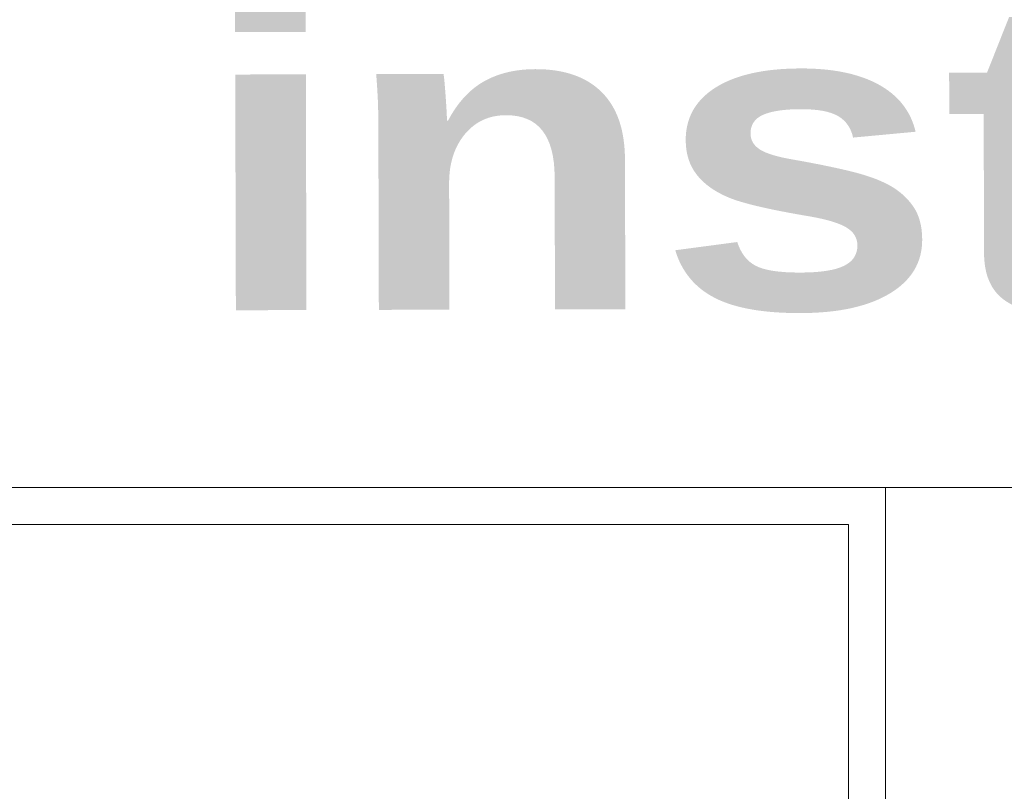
# Model space of a CAD drawing. Extents: x 4615668 to 9294084, y 16339 to 10688993.
# Tile 44 of 256: x 4717594 to 4719198, y 5344051 to 5345308. Entities that reach past the tile are written whole.
import ezdxf

# ---------------------------------------------------------------- set-up
doc = ezdxf.new("R2010")
doc.units = 0
doc.header["$MEASUREMENT"] = 0
doc.layers.add('hatch', color=253, linetype='Continuous', lineweight=0)
doc.layers.add('OPIS', color=7, linetype='Continuous')
doc.styles.add('ARIAL_WYM50', font='arial.ttf', dxfattribs={"height": 15})

msp = doc.modelspace()

# ---------------------------------------------------------------- linework, layer by layer
at = {"layer": 'hatch', "color": 252}
for points in [[(4714804.06, 5341597.39), (4719004.06, 5341597.39), (4719004.06, 5344545.39), (4714804.06, 5344545.39)], [(4714804.06, 5341597.39), (4719004.06, 5341597.39), (4719004.06, 5344545.39), (4714804.06, 5344545.39)], [(4719004.06, 5341597.39), (4723204.06, 5341597.39), (4723204.06, 5344545.39), (4719004.06, 5344545.39)], [(4719004.06, 5341597.39), (4723204.06, 5341597.39), (4723204.06, 5344545.39), (4719004.06, 5344545.39)], [(4715124.06, 5344485.39), (4718944.06, 5344485.39), (4718944.06, 5341657.39), (4715124.06, 5341657.39)]]:
    msp.add_lwpolyline(points, close=True, dxfattribs=at)

# ---------------------------------------------------------------- texts
at = {"layer": 'OPIS', "insert": (4721776.83, 5345019.3), "char_height": 500, "width": 12562.0964, "attachment_point": 5, "rotation": 0.15445, "style": 'ARIAL_WYM50'}
msp.add_mtext('{\\W1.2;\\fArial|b1|i0|c238|p34;instalacje sanitarne}', dxfattribs=at)

doc.saveas('drawing.dxf')
